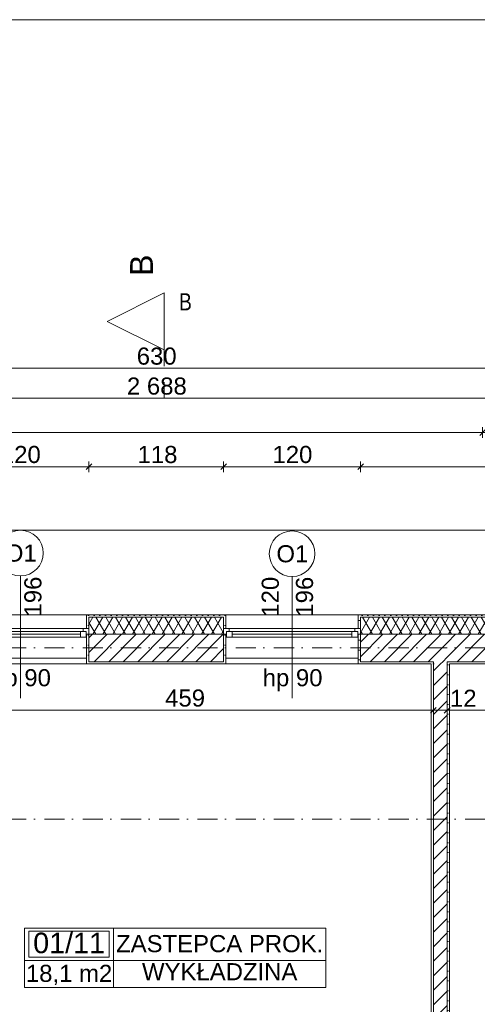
# Model space of a CAD drawing. Header units: millimetres. Extents: x -126905 to -83905, y -179170 to 5194.
# Tile 44 of 70: x -110077 to -106066, y -94991 to -86357. Entities that reach past the tile are written whole.
import ezdxf
from ezdxf.enums import TextEntityAlignment as Align

# ---------------------------------------------------------------- set-up
doc = ezdxf.new("R2010")
doc.units = ezdxf.units.MM
doc.header["$MEASUREMENT"] = 0
for name, pattern in [('Kropki i Kreski', [335.138881, 176.388884, -88.194442, 0, -70.555556]), ('Kropkowana', [317.499995, 0, -317.499995]), ('Przerywana', [282.222223, 141.111112, -141.111112]), ('Wipeout_Contour', [1000, 0, -1000])]:
    doc.linetypes.add(name, pattern=pattern)
for name, color, linetype in [('Nowe_Elementy Modelu - Strefy', 7, 'Continuous'), ('Nowe_Konstrukcja - Stropy', 7, 'Continuous'), ('Nowe_Konstrukcja - Ściany zew', 7, 'Continuous'), ('Nowe_Osie', 7, 'Continuous'), ('Nowe_Wymiarowanie - Ogólne', 7, 'Continuous'), ('Nowe_Znaczniki okien Archicada', 7, 'Continuous'), ('Znaczniki - Przekroje', 7, 'Continuous')]:
    doc.layers.add(name, color=color, linetype=linetype)
for name, color, linetype, lineweight, true_color in [('Nowe_Elementy Modelu - Strefy_Nr_pióra__121', 7, 'Continuous', 0, 0xd5e3e3), ('Nowe_Konstrukcja - Ściany zew_Nr_pióra__23', 7, 'Continuous', 13, 0x858585), ('Nowe_Metryczki pomieszczeń Archicada_Nr_pióra__81', 7, 'Continuous', 13, 0x6a6a6a), ('Nowe_Tabelka_Nr_pióra__61', 7, 'Continuous', 18, 0x6a6a6a), ('Nowe_Wymiarowanie - Ogólne_Nr_pióra__81', 7, 'Continuous', 13, 0x6a6a6a), ('Nowe_Znaczniki okien Archicada_Nr_pióra__81', 7, 'Continuous', 13, 0x6a6a6a), ('Znaczniki - Przekroje_Nr_pióra__81', 7, 'Continuous', 13, 0x6a6a6a)]:
    doc.layers.add(name, color=color, linetype=linetype, lineweight=lineweight, true_color=true_color)
for name, color, linetype, lineweight in [('Nowe_Konstrukcja - Stropy_Nr_pióra__125', 255, 'Continuous', 0), ('Nowe_Konstrukcja - Stropy_Nr_pióra__3', 7, 'Continuous', 13), ('Nowe_Konstrukcja - Ściany zew_Nr_pióra__21', 7, 'Continuous', 20), ('Nowe_Konstrukcja - Ściany zew_Nr_pióra__3', 7, 'Continuous', 13), ('Nowe_Okna Archicada_Nr_pióra__3', 7, 'Continuous', 13), ('Nowe_Osie_Nr_pióra__4', 8, 'Continuous', 13), ('Nowe_Wymiarowanie - Ogólne_Nr_pióra__42', 8, 'Continuous', 25), ('Nowe_zagospodarowanie_Nr_pióra__21', 7, 'Continuous', 20), ('Nowe_Znaczniki okien Archicada_Nr_pióra__2', 8, 'Continuous', 15), ('Nowe_Znaczniki okien Archicada_Nr_pióra__7', 7, 'Continuous', 35)]:
    doc.layers.add(name, color=color, linetype=linetype, lineweight=lineweight)
doc.styles.add('STYL_AUTOMATYCZNY_1', font='arial.ttf')
doc.styles.add('STYL_AUTOMATYCZNY_2', font='arial.ttf')
doc.styles.add('STYL_AUTOMATYCZNY_3', font='arial.ttf', dxfattribs={"width": 0.8})
doc.dimstyles.new('STYL_AUTOMATYCZNY__1', dxfattribs={"dimtxt": 150, "dimasz": 47.5, "dimexe": 0.18, "dimexo": 0.0625, "dimgap": 0, "dimtad": 1, "dimtih": 1, "dimtoh": 1, "dimdec": 0, "dimlfac": 0.1, "dimzin": 0, "dimdsep": 46, "dimtxsty": 'STYL_AUTOMATYCZNY_1', "dimblk": 'ARROWHEAD_6', "dimblk1": 'ARROWHEAD_6', "dimblk2": 'ARROWHEAD_6', "dimcen": 0.09, "dimse1": 1, "dimse2": 1, "dimclrd": 256, "dimclre": 256, "dimclrt": 8, "dimazin": 0, "dimtfac": 1, "dimtdec": 4, "dimtmove": 0, "dimatfit": 3, "dimfxl": 0, "dimtolj": 1, "dimtzin": 0, "dimarcsym": 0})
doc.dimstyles.new('STYL_AUTOMATYCZNY__2', dxfattribs={"dimtxt": 150, "dimasz": 47.5, "dimexe": 0.18, "dimexo": 0.0625, "dimgap": 0, "dimtad": 1, "dimdec": 0, "dimlfac": 0.1, "dimzin": 0, "dimdsep": 46, "dimtxsty": 'STYL_AUTOMATYCZNY_1', "dimblk": 'ARROWHEAD_6', "dimblk1": 'ARROWHEAD_6', "dimblk2": 'ARROWHEAD_6', "dimcen": 0.09, "dimse1": 1, "dimse2": 1, "dimclrd": 256, "dimclre": 256, "dimclrt": 8, "dimazin": 0, "dimtfac": 1, "dimtdec": 4, "dimtmove": 0, "dimatfit": 3, "dimfxl": 0, "dimtolj": 1, "dimtzin": 0, "dimarcsym": 0})
pattern_1 = [(45, (0, 0), (-63.63961, 63.63961), [])]
pattern_2 = [(0, (0, 0), (0, 86.60254), [0, -50]), (0, (25, 43.3), (0, 86.60254), [0, -50])]
pattern_3 = [(60, (0, 0), (-64.951905, 37.5), []), (120, (0, 0), (64.951905, 37.5), [])]

# ---------------------------------------------------------------- blocks, each defined once
blk = doc.blocks.new('ZASTEPCA PROK._01_11_3_1', base_point=(-109254.2, -94607.9))
at = {"layer": 'Nowe_Metryczki pomieszczeń Archicada_Nr_pióra__81', "color": 251, "linetype": 'Continuous', "lineweight": 13, "true_color": 0x6a6a6a}
for p, q in [((-110034.7, -94325), (-107393.7, -94325)), ((-110034.7, -94843.6), (-110034.7, -94325)), ((-109995.7, -94350.9), (-109293.2, -94350.9)), ((-109995.7, -94577.2), (-109995.7, -94350.9)), ((-109293.2, -94350.9), (-109293.2, -94577.2)), ((-109254.2, -94325), (-109254.2, -94843.6)), ((-107393.7, -94325), (-107393.7, -94843.6)), ((-110034.7, -94607.9), (-107393.7, -94607.9)), ((-109293.2, -94577.2), (-109995.7, -94577.2)), ((-107393.7, -94843.6), (-110034.7, -94843.6))]:
    blk.add_line(p, q, dxfattribs=at)
at = {"layer": 'Nowe_Metryczki pomieszczeń Archicada_Nr_pióra__81', "color": 251, "lineweight": 13, "true_color": 0x6a6a6a}
for tag, height, style, p in [('ROOM_NUMBER', 180, 'STYL_AUTOMATYCZNY_2', (-109644.4, -94453)), ('ROOM_NAME', 150, 'STYL_AUTOMATYCZNY_1', (-108324, -94459.1)), ('floor_f', 150, 'STYL_AUTOMATYCZNY_1', (-108324, -94705.4)), ('ROOM_CALC_AREA', 150, 'STYL_AUTOMATYCZNY_1', (-109644.4, -94719.9))]:
    blk.add_attdef(tag, text='', height=height, dxfattribs=dict(at, style=style)).set_placement(p, align=Align.MIDDLE_CENTER)
blk = doc.blocks.new('Strop_1_1', base_point=(-95969.5, -92006.6))
at = {"layer": 'Nowe_Konstrukcja - Stropy_Nr_pióra__125', "color": 255, "linetype": 'Kropkowana', "lineweight": 0, "flags": 128}
blk.add_lwpolyline([(-95969.5, -92006.6), (-121789.5, -92006.6), (-121789.5, -102826.6), (-111909.5, -102826.6), (-111909.5, -100086.6), (-107469, -100086.6), (-107469, -102826.6), (-95969.5, -102826.6)], close=True, dxfattribs=at)
blk = doc.blocks.new('Ściana_14_1', base_point=(-106470.1, -96066.6))
at = {"layer": 'Nowe_Konstrukcja - Ściany zew_Nr_pióra__23', "linetype": 'Continuous', "lineweight": 13, "true_color": 0x858585}
h = blk.add_hatch(dxfattribs=at)
h.set_pattern_fill('Tynk_0001', color=252, style=0, pattern_type=2)
h.set_pattern_definition(pattern_2)
h.paths.add_polyline_path([(-106470.1, -92006.6), (-106470.1, -95986.6), (-106450.1, -95986.6), (-106450.1, -92006.6)])
h = blk.add_hatch(dxfattribs=at)
h.set_pattern_fill('Bloczki_ceramiczne_0001', color=252, style=0, pattern_type=2)
h.set_pattern_definition(pattern_1)
h.paths.add_polyline_path([(-106450.1, -92006.6), (-106330.1, -92006.6), (-106330.1, -91986.6), (-106450.1, -91986.6)])
h = blk.add_hatch(dxfattribs=at)
h.set_pattern_fill('Bloczki_ceramiczne_0001', color=252, style=0, pattern_type=2)
h.set_pattern_definition(pattern_1)
h.paths.add_polyline_path([(-106450.1, -92006.6), (-106450.1, -95986.6), (-106330.1, -95986.6), (-106330.1, -92006.6)])
h = blk.add_hatch(dxfattribs=at)
h.set_pattern_fill('Tynk_0001', color=252, style=0, pattern_type=2)
h.set_pattern_definition(pattern_2)
h.paths.add_polyline_path([(-106310.1, -95986.6), (-106310.1, -92006.6), (-106330.1, -92006.6), (-106330.1, -95986.6)])
h = blk.add_hatch(dxfattribs=at)
h.set_pattern_fill('Bloczki_ceramiczne_0001', color=252, style=0, pattern_type=2)
h.set_pattern_definition(pattern_1)
h.paths.add_polyline_path([(-106450.1, -96006.6), (-106330.1, -96006.6), (-106330.1, -95986.6), (-106450.1, -95986.6)])
at = {"layer": 'Nowe_Konstrukcja - Ściany zew_Nr_pióra__21', "color": 7, "linetype": 'Continuous', "lineweight": 20, "flags": 128}
for points in [[(-106470.1, -92006.6), (-106470.1, -95986.6)], [(-106310.1, -95986.6), (-106310.1, -92006.6)]]:
    blk.add_lwpolyline(points, dxfattribs=at)
at = {"layer": 'Nowe_Konstrukcja - Ściany zew_Nr_pióra__3', "color": 7, "linetype": 'Continuous', "lineweight": 13}
for p, q in [((-106450.1, -91986.6), (-106450.1, -92006.6)), ((-106450.1, -92006.6), (-106450.1, -95986.6)), ((-106330.1, -92006.6), (-106330.1, -91986.6)), ((-106330.1, -95986.6), (-106330.1, -92006.6)), ((-106450.1, -95986.6), (-106450.1, -96006.6)), ((-106330.1, -96006.6), (-106330.1, -95986.6))]:
    blk.add_line(p, q, dxfattribs=at)
blk = doc.blocks.new('Standardowy znacznik osi_5')
at = {"layer": 'Nowe_Osie_Nr_pióra__4', "color": 8, "linetype": 'Kropki i Kreski', "lineweight": 13}
blk.add_line((1000, 0), (32849.3, 0), dxfattribs=at)
at = {"layer": 'Nowe_Osie_Nr_pióra__4', "color": 8, "lineweight": 13, "style": 'STYL_AUTOMATYCZNY_1'}
for tag, p in [('AC_MarkerText_1_0', (-250, -239.3)), ('AC_MarkerText_1_1', (34099.3, -239.3))]:
    blk.add_attdef(tag, text='', height=250, rotation=180, dxfattribs=at).set_placement(p, align=Align.TOP_CENTER)
blk = doc.blocks.new('*D164')
at = {"layer": 'Nowe_Wymiarowanie - Ogólne_Nr_pióra__81', "color": 251, "linetype": 'Continuous', "lineweight": 13, "true_color": 0x6a6a6a}
for p, q in [((-122319.5, -89676.5), (-122357, -89676.5)), ((-122294.5, -89651.5), (-122344.5, -89701.5)), ((-122319.5, -89629.6), (-122319.5, -89723.3)), ((-95439.5, -89676.5), (-122319.5, -89676.5)), ((-95464.5, -89701.5), (-95414.5, -89651.5)), ((-95439.5, -89629.6), (-95439.5, -89723.3)), ((-95402, -89676.5), (-95439.5, -89676.5))]:
    blk.add_line(p, q, dxfattribs=at)
at = {"layer": 'Nowe_Wymiarowanie - Ogólne_Nr_pióra__42', "color": 8, "lineweight": 25, "insert": (-109136.9, -89646.5), "char_height": 150, "attachment_point": 7, "style": 'STYL_AUTOMATYCZNY_1'}
blk.add_mtext('\\A1;{\\pql;\\fArial|b0|i0|c238|p0;\\W1.000000;2\xa0688}', dxfattribs=at)
blk = doc.blocks.new('ARROWHEAD_6')
at = {"color": 0, "linetype": 'Continuous', "lineweight": 0}
for p, q in [((0, 0), (-1, 0)), ((-0.5, -0.5), (0.5, 0.5))]:
    blk.add_line(p, q, dxfattribs=at)
blk = doc.blocks.new('*D212')
at = {"layer": 'Nowe_Wymiarowanie - Ogólne_Nr_pióra__81', "color": 251, "linetype": 'Continuous', "lineweight": 13, "true_color": 0x6a6a6a}
for p, q in [((-104129.5, -90229.7), (-104129.5, -90323.5)), ((-107114.5, -90301.6), (-107064.5, -90251.6)), ((-104129.5, -90276.6), (-107089.5, -90276.6)), ((-104154.5, -90301.6), (-104104.5, -90251.6))]:
    blk.add_line(p, q, dxfattribs=at)
at = {"layer": 'Nowe_Wymiarowanie - Ogólne_Nr_pióra__42', "color": 8, "lineweight": 25, "insert": (-105781.1, -90246.6), "char_height": 150, "attachment_point": 7, "style": 'STYL_AUTOMATYCZNY_1'}
blk.add_mtext('\\A1;{\\pql;\\fArial|b0|i0|c238|p0;\\W1.000000;296}', dxfattribs=at)
blk = doc.blocks.new('*D213')
at = {"layer": 'Nowe_Wymiarowanie - Ogólne_Nr_pióra__81', "color": 251, "linetype": 'Continuous', "lineweight": 13, "true_color": 0x6a6a6a}
for p, q in [((-107089.5, -90229.7), (-107089.5, -90323.5)), ((-107089.5, -90276.6), (-108289.5, -90276.6)), ((-107114.5, -90301.6), (-107064.5, -90251.6)), ((-104129.5, -90276.6), (-107089.5, -90276.6))]:
    blk.add_line(p, q, dxfattribs=at)
blk = doc.blocks.new('*D214')
at = {"layer": 'Nowe_Wymiarowanie - Ogólne_Nr_pióra__81', "color": 251, "linetype": 'Continuous', "lineweight": 13, "true_color": 0x6a6a6a}
for p, q in [((-108289.5, -90229.7), (-108289.5, -90323.5)), ((-108314.5, -90301.6), (-108264.5, -90251.6)), ((-107089.5, -90276.6), (-108289.5, -90276.6)), ((-107114.5, -90301.6), (-107064.5, -90251.6))]:
    blk.add_line(p, q, dxfattribs=at)
at = {"layer": 'Nowe_Wymiarowanie - Ogólne_Nr_pióra__42', "color": 8, "lineweight": 25, "insert": (-107861.1, -90246.6), "char_height": 150, "attachment_point": 7, "style": 'STYL_AUTOMATYCZNY_1'}
blk.add_mtext('\\A1;{\\pql;\\fArial|b0|i0|c238|p0;\\W1.000000;120}', dxfattribs=at)
blk = doc.blocks.new('*D215')
at = {"layer": 'Nowe_Wymiarowanie - Ogólne_Nr_pióra__81', "color": 251, "linetype": 'Continuous', "lineweight": 13, "true_color": 0x6a6a6a}
for p, q in [((-109495.4, -90301.6), (-109445.4, -90251.6)), ((-108289.5, -90276.6), (-109470.4, -90276.6)), ((-108314.5, -90301.6), (-108264.5, -90251.6))]:
    blk.add_line(p, q, dxfattribs=at)
at = {"layer": 'Nowe_Wymiarowanie - Ogólne_Nr_pióra__42', "color": 8, "lineweight": 25, "insert": (-109043.9, -90246.6), "char_height": 150, "attachment_point": 7, "style": 'STYL_AUTOMATYCZNY_1'}
blk.add_mtext('\\A1;{\\pql;\\fArial|b0|i0|c238|p0;\\W1.000000;118}', dxfattribs=at)
blk = doc.blocks.new('*D216')
at = {"layer": 'Nowe_Wymiarowanie - Ogólne_Nr_pióra__81', "color": 251, "linetype": 'Continuous', "lineweight": 13, "true_color": 0x6a6a6a}
for p, q in [((-110670.4, -90229.7), (-110670.4, -90323.5)), ((-109470.4, -90229.7), (-109470.4, -90323.5)), ((-110695.4, -90301.6), (-110645.4, -90251.6)), ((-109470.4, -90276.6), (-110670.4, -90276.6)), ((-109495.4, -90301.6), (-109445.4, -90251.6)), ((-108289.5, -90276.6), (-109470.4, -90276.6))]:
    blk.add_line(p, q, dxfattribs=at)
at = {"layer": 'Nowe_Wymiarowanie - Ogólne_Nr_pióra__42', "color": 8, "lineweight": 25, "insert": (-110242, -90246.6), "char_height": 150, "attachment_point": 7, "style": 'STYL_AUTOMATYCZNY_1'}
blk.add_mtext('\\A1;{\\pql;\\fArial|b0|i0|c238|p0;\\W1.000000;120}', dxfattribs=at)
blk = doc.blocks.new('*D231')
at = {"layer": 'Nowe_Wymiarowanie - Ogólne_Nr_pióra__81', "color": 251, "linetype": 'Continuous', "lineweight": 13, "true_color": 0x6a6a6a}
for p, q in [((-119389.6, -91949.1), (-119389.6, -91986.6)), ((-119436.5, -91986.6), (-119342.7, -91986.6)), ((-119364.6, -92011.6), (-119414.6, -91961.6)), ((-119389.6, -91986.6), (-119389.6, -96006.6)), ((-119436.5, -96006.6), (-119342.7, -96006.6)), ((-119364.6, -96031.6), (-119414.6, -95981.6))]:
    blk.add_line(p, q, dxfattribs=at)
at = {"layer": 'Nowe_Wymiarowanie - Ogólne_Nr_pióra__42', "color": 8, "lineweight": 25, "insert": (-119419.6, -94168.2), "char_height": 150, "attachment_point": 7, "rotation": 90, "style": 'STYL_AUTOMATYCZNY_1'}
blk.add_mtext('\\A1;{\\pql;\\fArial|b0|i0|c238|p0;\\W1.000000;402}', dxfattribs=at)
blk = doc.blocks.new('*D254')
at = {"layer": 'Nowe_Wymiarowanie - Ogólne_Nr_pióra__81', "color": 251, "linetype": 'Continuous', "lineweight": 13, "true_color": 0x6a6a6a}
for p, q in [((-106355.1, -92437.5), (-106305.1, -92387.5)), ((-106330.1, -92365.6), (-106330.1, -92459.4)), ((-100996.9, -92437.5), (-100946.9, -92387.5)), ((-100971.9, -92365.6), (-100971.9, -92459.4)), ((-100971.9, -92412.5), (-106330.1, -92412.5))]:
    blk.add_line(p, q, dxfattribs=at)
at = {"layer": 'Nowe_Wymiarowanie - Ogólne_Nr_pióra__42', "color": 8, "lineweight": 25, "char_height": 150, "attachment_point": 7, "style": 'STYL_AUTOMATYCZNY_1'}
for s, insert in [('\\A1;{\\pql;\\fArial|b0|i0|c238|p0;\\W1.000000;12}', (-106305.1, -92382.5)), ('\\A1;{\\pql;\\fArial|b0|i0|c238|p0;\\W1.000000;536}', (-103708.2, -92382.5))]:
    blk.add_mtext(s, dxfattribs=dict(at, insert=insert))
blk = doc.blocks.new('*D255')
at = {"layer": 'Nowe_Wymiarowanie - Ogólne_Nr_pióra__81', "color": 251, "linetype": 'Continuous', "lineweight": 13, "true_color": 0x6a6a6a}
for p, q in [((-106475.1, -92437.5), (-106425.1, -92387.5)), ((-106450.1, -92365.6), (-106450.1, -92459.4)), ((-106355.1, -92437.5), (-106305.1, -92387.5)), ((-106330.1, -92365.6), (-106330.1, -92459.4)), ((-106330.1, -92412.5), (-106450.1, -92412.5))]:
    blk.add_line(p, q, dxfattribs=at)
blk = doc.blocks.new('*D256')
at = {"layer": 'Nowe_Wymiarowanie - Ogólne_Nr_pióra__81', "color": 251, "linetype": 'Continuous', "lineweight": 13, "true_color": 0x6a6a6a}
for p, q in [((-111064.5, -92437.5), (-111014.5, -92387.5)), ((-111039.5, -92365.6), (-111039.5, -92459.4)), ((-106475.1, -92437.5), (-106425.1, -92387.5)), ((-106450.1, -92365.6), (-106450.1, -92459.4)), ((-106450.1, -92412.5), (-111039.5, -92412.5))]:
    blk.add_line(p, q, dxfattribs=at)
at = {"layer": 'Nowe_Wymiarowanie - Ogólne_Nr_pióra__42', "color": 8, "lineweight": 25, "char_height": 150, "attachment_point": 7, "style": 'STYL_AUTOMATYCZNY_1'}
for s, insert in [('\\A1;{\\pql;\\fArial|b0|i0|c238|p0;\\W1.000000;12}', (-111014.5, -92382.5)), ('\\A1;{\\pql;\\fArial|b0|i0|c238|p0;\\W1.000000;459}', (-108802, -92382.5))]:
    blk.add_mtext(s, dxfattribs=dict(at, insert=insert))
blk = doc.blocks.new('*D270')
at = {"layer": 'Nowe_Wymiarowanie - Ogólne_Nr_pióra__81', "color": 251, "linetype": 'Continuous', "lineweight": 13, "true_color": 0x6a6a6a}
for p, q in [((-96228.4, -91949.1), (-96228.4, -91986.6)), ((-96275.3, -91986.6), (-96181.5, -91986.6)), ((-96203.4, -92011.6), (-96253.4, -91961.6)), ((-96228.4, -91986.6), (-96228.4, -97746.6)), ((-96203.4, -97771.6), (-96253.4, -97721.6))]:
    blk.add_line(p, q, dxfattribs=at)
at = {"layer": 'Nowe_Wymiarowanie - Ogólne_Nr_pióra__42', "color": 8, "lineweight": 25, "insert": (-96258.4, -95038.2), "char_height": 150, "attachment_point": 7, "rotation": 90, "style": 'STYL_AUTOMATYCZNY_1'}
blk.add_mtext('\\A1;{\\pql;\\fArial|b0|i0|c238|p0;\\W1.000000;576}', dxfattribs=at)
blk = doc.blocks.new('*D286')
at = {"layer": 'Nowe_Wymiarowanie - Ogólne_Nr_pióra__81', "color": 251, "linetype": 'Continuous', "lineweight": 13, "true_color": 0x6a6a6a}
for p, q in [((-122294.5, -89951.6), (-122344.5, -90001.6)), ((-122319.5, -89929.7), (-122319.5, -90023.4)), ((-106044.5, -90001.6), (-105994.5, -89951.6)), ((-106019.5, -89929.7), (-106019.5, -90023.4)), ((-122319.5, -89976.6), (-122357, -89976.6)), ((-106019.5, -89976.6), (-122319.5, -89976.6)), ((-105439.5, -89976.6), (-106019.5, -89976.6))]:
    blk.add_line(p, q, dxfattribs=at)
at = {"layer": 'Nowe_Wymiarowanie - Ogólne_Nr_pióra__42', "color": 8, "lineweight": 25, "insert": (-114426.9, -89946.6), "char_height": 150, "attachment_point": 7, "style": 'STYL_AUTOMATYCZNY_1'}
blk.add_mtext('\\A1;{\\pql;\\fArial|b0|i0|c238|p0;\\W1.000000;1\xa0630}', dxfattribs=at)
blk = doc.blocks.new('*D301')
at = {"layer": 'Nowe_Wymiarowanie - Ogólne_Nr_pióra__81', "color": 251, "linetype": 'Continuous', "lineweight": 13, "true_color": 0x6a6a6a}
for p, q in [((-120775.4, -94356.6), (-120869.2, -94356.6)), ((-120847.3, -94331.6), (-120797.3, -94381.6)), ((-120822.3, -96006.6), (-120822.3, -94356.6)), ((-120775.4, -96006.6), (-120869.2, -96006.6)), ((-120847.3, -95981.6), (-120797.3, -96031.6))]:
    blk.add_line(p, q, dxfattribs=at)
at = {"layer": 'Nowe_Wymiarowanie - Ogólne_Nr_pióra__42', "color": 8, "lineweight": 25, "char_height": 150, "attachment_point": 7, "rotation": 90, "style": 'STYL_AUTOMATYCZNY_1'}
for s, insert in [('\\A1;{\\pql;\\fArial|b0|i0|c238|p0;\\W1.000000;165}', (-120852.3, -95353.2)), ('\\A1;{\\pql;\\fArial|b0|i0|c238|p0;\\W1.000000;12}', (-120847.3, -95941.4))]:
    blk.add_mtext(s, dxfattribs=dict(at, insert=insert))
blk = doc.blocks.new('*D340')
at = {"layer": 'Nowe_Wymiarowanie - Ogólne_Nr_pióra__81', "color": 251, "linetype": 'Continuous', "lineweight": 13, "true_color": 0x6a6a6a}
for p, q in [((-112029.5, -89460.7), (-112029.5, -89366.9)), ((-105729.5, -89460.7), (-105729.5, -89366.9)), ((-112004.5, -89388.8), (-112054.5, -89438.8)), ((-112029.5, -89413.8), (-105729.5, -89413.8)), ((-105704.5, -89388.8), (-105754.5, -89438.8))]:
    blk.add_line(p, q, dxfattribs=at)
at = {"layer": 'Nowe_Wymiarowanie - Ogólne_Nr_pióra__42', "color": 8, "lineweight": 25, "insert": (-109051.1, -89383.8), "char_height": 150, "attachment_point": 7, "style": 'STYL_AUTOMATYCZNY_1'}
blk.add_mtext('\\A1;{\\pql;\\fArial|b0|i0|c238|p0;\\W1.000000;630}', dxfattribs=at)
blk = doc.blocks.new('Płaszczyzna odcinająca_2_1', base_point=(-108809.3, -89002.7))
at = {"layer": 'Znaczniki - Przekroje_Nr_pióra__81', "color": 251, "linetype": 'Przerywana', "lineweight": 13, "true_color": 0x6a6a6a}
blk.add_line((-108809.3, -89252.7), (-108809.3, -89752.7), dxfattribs=at)
at = {"color": 254, "linetype": 'Wipeout_Contour', "lineweight": 0, "ltscale": 422108.897974}
blk.add_wipeout([(-108809.3, -88752.7), (-109309.3, -89002.7), (-108809.3, -89252.7)], dxfattribs=at).dxf.layer = 'Znaczniki - Przekroje'
at = {"layer": 'Znaczniki - Przekroje_Nr_pióra__81', "color": 251, "linetype": 'Continuous', "lineweight": 13, "true_color": 0x6a6a6a, "flags": 128}
blk.add_lwpolyline([(-108809.3, -88752.7), (-108809.3, -89252.7), (-109309.3, -89002.7)], close=True, dxfattribs=at)
blk = doc.blocks.new('Płaszczyzna odcinająca_5_1', base_point=(-108809.3, -89002.7))
at = {"layer": 'Znaczniki - Przekroje_Nr_pióra__81', "color": 251, "linetype": 'Przerywana', "lineweight": 13, "true_color": 0x6a6a6a}
blk.add_line((-108809.3, -89252.7), (-108809.3, -89752.7), dxfattribs=at)
at = {"layer": 'Znaczniki - Przekroje_Nr_pióra__81', "color": 251, "lineweight": 13, "true_color": 0x6a6a6a, "insert": (-108909.3, -88602.7), "char_height": 200, "attachment_point": 7, "rotation": 90, "style": 'STYL_AUTOMATYCZNY_1'}
blk.add_mtext('\\A1;{\\pql;\\pt0;\\fArial|b0|i0|c238|p0;\\W1.000000;B}', dxfattribs=at)
at = {"color": 254, "linetype": 'Wipeout_Contour', "lineweight": 0, "ltscale": 422108.897974}
blk.add_wipeout([(-108809.3, -88752.7), (-109309.3, -89002.7), (-108809.3, -89252.7)], dxfattribs=at).dxf.layer = 'Znaczniki - Przekroje'
at = {"layer": 'Znaczniki - Przekroje_Nr_pióra__81', "color": 251, "linetype": 'Continuous', "lineweight": 13, "true_color": 0x6a6a6a, "flags": 128}
blk.add_lwpolyline([(-108809.3, -88752.7), (-108809.3, -89252.7), (-109309.3, -89002.7)], close=True, dxfattribs=at)
blk = doc.blocks.new('Okno 27_9')
at = {"layer": 'Nowe_Okna Archicada_Nr_pióra__3', "color": 7, "linetype": 'Continuous', "lineweight": 13}
for p, q in [((-600, 260), (-580, 260)), ((-580, 0), (-580, 260)), ((600, 260), (580, 260)), ((580, 0), (580, 260)), ((-580, 210), (580, 210)), ((-600, 0), (-575, 0)), ((-600, -50), (-600, 0)), ((-600, -50), (-600, 0)), ((-575, 25), (-525, 25)), ((-575, -25), (-575, 25)), ((-575, 0), (-575, -25)), ((-525, 25), (525, 25)), ((-525, 25), (-525, -25)), ((-525, 25), (525, 25)), ((-525, 0), (525, 0)), ((525, -25), (525, 25)), ((525, 25), (575, 25)), ((575, 25), (575, -25)), ((575, -25), (575, 0)), ((575, 0), (600, 0)), ((600, -50), (600, 0)), ((600, -50), (600, 0)), ((-550, -50), (-600, -50)), ((-580, -50), (-580, -170)), ((-575, -25), (-550, -25)), ((-525, -25), (-575, -25)), ((-550, -25), (-550, -50)), ((550, -50), (-550, -50)), ((525, -25), (-525, -25)), ((575, -25), (525, -25)), ((550, -50), (550, -25)), ((550, -25), (575, -25)), ((600, -50), (550, -50)), ((580, -50), (580, -170)), ((-600, -170), (-580, -170)), ((-580, -170), (580, -170)), ((600, -170), (580, -170))]:
    blk.add_line(p, q, dxfattribs=at)
blk = doc.blocks.new('Znacznik O 27_8')
at = {"layer": 'Nowe_Znaczniki okien Archicada_Nr_pióra__2', "color": 8, "linetype": 'Continuous', "lineweight": 15, "flags": 128}
blk.add_lwpolyline([(-200, -967.1, 1), (200, -967.1, 1)], format="xyb", close=True, dxfattribs=at)
at = {"layer": 'Nowe_Znaczniki okien Archicada_Nr_pióra__81', "color": 251, "linetype": 'Continuous', "lineweight": 13, "true_color": 0x6a6a6a}
blk.add_line((0, -767.1), (0, 300), dxfattribs=at)
at = {"layer": 'Nowe_Znaczniki okien Archicada_Nr_pióra__7', "color": 7, "lineweight": 35, "char_height": 150, "attachment_point": 7, "style": 'STYL_AUTOMATYCZNY_1'}
for s, insert, rotation in [('\\A1;{\\pql;\\pt0;\\fArial|b0|i0|c238|p0;\\W1.000000;hp 90\\fArial|b0|i0|c238|p0;\\W1.000000;\\A1{\\H.66x;\\S^  ;}\\fArial|b0|i0|c238|p0;\\W1.000000;\\fArial|b0|i0|c238|p0;\\W1.000000;}', (257.4, 240.9), 180), ('\\A1;{\\pql;\\pt0;\\fArial|b0|i0|c238|p0;\\W1.000000;196\\fArial|b0|i0|c238|p0;\\W1.000000;\\A1{\\H.66x;\\S^  ;}\\fArial|b0|i0|c238|p0;\\W1.000000;\\fArial|b0|i0|c238|p0;\\W1.000000;}', (-227.5, -415.1), 270), ('\\A1;{\\pql;\\pt0;\\fArial|b0|i0|c238|p0;\\W1.000000;120\\fArial|b0|i0|c238|p0;\\W1.000000;\\A1{\\H.66x;\\S^  ;}\\fArial|b0|i0|c238|p0;\\W1.000000;\\fArial|b0|i0|c238|p0;\\W1.000000;}', (72.5, -415.1), 270), ('\\A1;{\\pql;\\pt0;\\fArial|b0|i0|c238|p0;\\W1.000000;O1\\fArial|b0|i0|c238|p0;\\W1.000000;\\fArial|b0|i0|c238|p0;\\W1.000000;\\fArial|b0|i0|c238|p0;\\W1.000000;}', (137.2, -889.5), 180)]:
    blk.add_mtext(s, dxfattribs=dict(at, insert=insert, rotation=rotation))
blk = doc.blocks.new('Znacznik O 27_9')
at = {"layer": 'Nowe_Znaczniki okien Archicada_Nr_pióra__2', "color": 8, "linetype": 'Continuous', "lineweight": 15, "flags": 128}
blk.add_lwpolyline([(-200, -972.8, 1), (200, -972.8, 1)], format="xyb", close=True, dxfattribs=at)
at = {"layer": 'Nowe_Znaczniki okien Archicada_Nr_pióra__81', "color": 251, "linetype": 'Continuous', "lineweight": 13, "true_color": 0x6a6a6a}
blk.add_line((0, -772.8), (0, 300), dxfattribs=at)
at = {"layer": 'Nowe_Znaczniki okien Archicada_Nr_pióra__7', "color": 7, "lineweight": 35, "char_height": 150, "attachment_point": 7, "style": 'STYL_AUTOMATYCZNY_1'}
for s, insert, rotation in [('\\A1;{\\pql;\\pt0;\\fArial|b0|i0|c238|p0;\\W1.000000;hp 90\\fArial|b0|i0|c238|p0;\\W1.000000;\\A1{\\H.66x;\\S^  ;}\\fArial|b0|i0|c238|p0;\\W1.000000;\\fArial|b0|i0|c238|p0;\\W1.000000;}', (257.4, 240.9), 180), ('\\A1;{\\pql;\\pt0;\\fArial|b0|i0|c238|p0;\\W1.000000;196\\fArial|b0|i0|c238|p0;\\W1.000000;\\A1{\\H.66x;\\S^  ;}\\fArial|b0|i0|c238|p0;\\W1.000000;\\fArial|b0|i0|c238|p0;\\W1.000000;}', (-227.5, -416.4), 270), ('\\A1;{\\pql;\\pt0;\\fArial|b0|i0|c238|p0;\\W1.000000;120\\fArial|b0|i0|c238|p0;\\W1.000000;\\A1{\\H.66x;\\S^  ;}\\fArial|b0|i0|c238|p0;\\W1.000000;\\fArial|b0|i0|c238|p0;\\W1.000000;}', (72.5, -416.4), 270), ('\\A1;{\\pql;\\pt0;\\fArial|b0|i0|c238|p0;\\W1.000000;O1\\fArial|b0|i0|c238|p0;\\W1.000000;\\fArial|b0|i0|c238|p0;\\W1.000000;\\fArial|b0|i0|c238|p0;\\W1.000000;}', (137.2, -895.3), 180)]:
    blk.add_mtext(s, dxfattribs=dict(at, insert=insert, rotation=rotation))
blk = doc.blocks.new('Ściana_40_1', base_point=(-105315.9, -91866.6))
at = {"layer": 'Nowe_Konstrukcja - Ściany zew_Nr_pióra__23', "linetype": 'Continuous', "lineweight": 13, "true_color": 0x858585}
h = blk.add_hatch(dxfattribs=at)
h.set_pattern_fill('Tynk_0001', color=252, style=0, pattern_type=2)
h.set_pattern_definition(pattern_2)
h.paths.add_polyline_path([(-109470.4, -91576.6), (-109490.4, -91576.6), (-109490.4, -91696.6), (-109470.4, -91696.6), (-109470.4, -91596.6)])
h = blk.add_hatch(dxfattribs=at)
h.set_pattern_fill('Tynk_0001', color=252, style=0, pattern_type=2)
h.set_pattern_definition(pattern_2)
h.paths.add_polyline_path([(-108289.5, -91576.6), (-109470.4, -91576.6), (-109470.4, -91596.6), (-108289.5, -91596.6)])
h = blk.add_hatch(dxfattribs=at)
h.set_pattern_fill('Izolacja_miękka_0001', color=252, style=0, pattern_type=2)
h.set_pattern_definition(pattern_3)
h.paths.add_polyline_path([(-108289.5, -91596.6), (-109470.4, -91596.6), (-109470.4, -91696.6), (-109470.4, -91746.6), (-108289.5, -91746.6), (-108289.5, -91696.6)])
h = blk.add_hatch(dxfattribs=at)
h.set_pattern_fill('Tynk_0001', color=252, style=0, pattern_type=2)
h.set_pattern_definition(pattern_2)
h.paths.add_polyline_path([(-108289.5, -91576.6), (-108289.5, -91596.6), (-108289.5, -91696.6), (-108269.5, -91696.6), (-108269.5, -91576.6)])
h = blk.add_hatch(dxfattribs=at)
h.set_pattern_fill('Tynk_0001', color=252, style=0, pattern_type=2)
h.set_pattern_definition(pattern_2)
h.paths.add_polyline_path([(-107109.5, -91576.6), (-107109.5, -91696.6), (-107089.5, -91696.6), (-107089.5, -91596.6), (-107089.5, -91576.6)])
h = blk.add_hatch(dxfattribs=at)
h.set_pattern_fill('Tynk_0001', color=252, style=0, pattern_type=2)
h.set_pattern_definition(pattern_2)
h.paths.add_polyline_path([(-105315.9, -91576.6), (-107089.5, -91576.6), (-107089.5, -91596.6), (-105315.9, -91596.6)])
h = blk.add_hatch(dxfattribs=at)
h.set_pattern_fill('Izolacja_miękka_0001', color=252, style=0, pattern_type=2)
h.set_pattern_definition(pattern_3)
h.paths.add_polyline_path([(-105315.9, -91596.6), (-107089.5, -91596.6), (-107089.5, -91696.6), (-107089.5, -91746.6), (-105315.9, -91746.6)])
h = blk.add_hatch(dxfattribs=at)
h.set_pattern_fill('Tynk_0001', color=252, style=0, pattern_type=2)
h.set_pattern_definition(pattern_2)
h.paths.add_polyline_path([(-109490.4, -92006.6), (-109470.4, -92006.6), (-109470.4, -91986.6), (-109470.4, -91746.6), (-109490.4, -91746.6)])
h = blk.add_hatch(dxfattribs=at)
h.set_pattern_fill('Bloczki_ceramiczne_0001', color=252, style=0, pattern_type=2)
h.set_pattern_definition(pattern_1)
h.paths.add_polyline_path([(-108289.5, -91746.6), (-109470.4, -91746.6), (-109470.4, -91986.6), (-108289.5, -91986.6)])
h = blk.add_hatch(dxfattribs=at)
h.set_pattern_fill('Tynk_0001', color=252, style=0, pattern_type=2)
h.set_pattern_definition(pattern_2)
h.paths.add_polyline_path([(-108269.5, -92006.6), (-108269.5, -91746.6), (-108289.5, -91746.6), (-108289.5, -91986.6), (-108289.5, -92006.6)])
h = blk.add_hatch(dxfattribs=at)
h.set_pattern_fill('Tynk_0001', color=252, style=0, pattern_type=2)
h.set_pattern_definition(pattern_2)
h.paths.add_polyline_path([(-107089.5, -92006.6), (-107089.5, -91986.6), (-107089.5, -91746.6), (-107109.5, -91746.6), (-107109.5, -92006.6)])
h = blk.add_hatch(dxfattribs=at)
h.set_pattern_fill('Bloczki_ceramiczne_0001', color=252, style=0, pattern_type=2)
h.set_pattern_definition(pattern_1)
h.paths.add_polyline_path([(-106450.1, -91746.6), (-107089.5, -91746.6), (-107089.5, -91986.6), (-106450.1, -91986.6)])
h = blk.add_hatch(dxfattribs=at)
h.set_pattern_fill('Bloczki_ceramiczne_0001', color=252, style=0, pattern_type=2)
h.set_pattern_definition(pattern_1)
h.paths.add_polyline_path([(-106450.1, -91986.6), (-106330.1, -91986.6), (-106330.1, -91746.6), (-106450.1, -91746.6)])
h = blk.add_hatch(dxfattribs=at)
h.set_pattern_fill('Bloczki_ceramiczne_0001', color=252, style=0, pattern_type=2)
h.set_pattern_definition(pattern_1)
h.paths.add_polyline_path([(-106330.1, -91986.6), (-105315.9, -91986.6), (-105315.9, -91746.6), (-106330.1, -91746.6)])
h = blk.add_hatch(dxfattribs=at)
h.set_pattern_fill('Tynk_0001', color=252, style=0, pattern_type=2)
h.set_pattern_definition(pattern_2)
h.paths.add_polyline_path([(-108289.5, -91986.6), (-109470.4, -91986.6), (-109470.4, -92006.6), (-108289.5, -92006.6)])
h = blk.add_hatch(dxfattribs=at)
h.set_pattern_fill('Tynk_0001', color=252, style=0, pattern_type=2)
h.set_pattern_definition(pattern_2)
h.paths.add_polyline_path([(-107089.5, -92006.6), (-106470.1, -92006.6), (-106470.1, -91986.6), (-107089.5, -91986.6)])
h = blk.add_hatch(dxfattribs=at)
h.set_pattern_fill('Tynk_0001', color=252, style=0, pattern_type=2)
h.set_pattern_definition(pattern_2)
h.paths.add_polyline_path([(-106470.1, -92006.6), (-106450.1, -92006.6), (-106450.1, -91986.6), (-106470.1, -91986.6)])
h = blk.add_hatch(dxfattribs=at)
h.set_pattern_fill('Tynk_0001', color=252, style=0, pattern_type=2)
h.set_pattern_definition(pattern_2)
h.paths.add_polyline_path([(-106330.1, -92006.6), (-106310.1, -92006.6), (-106310.1, -91986.6), (-106330.1, -91986.6)])
h = blk.add_hatch(dxfattribs=at)
h.set_pattern_fill('Tynk_0001', color=252, style=0, pattern_type=2)
h.set_pattern_definition(pattern_2)
h.paths.add_polyline_path([(-106310.1, -92006.6), (-105315.9, -92006.6), (-105315.9, -91986.6), (-106310.1, -91986.6)])
at = {"layer": 'Nowe_Konstrukcja - Ściany zew_Nr_pióra__21', "color": 7, "linetype": 'Continuous', "lineweight": 20}
for p, q in [((-109490.4, -91696.6), (-109490.4, -91576.6)), ((-109470.4, -91576.6), (-109490.4, -91576.6)), ((-108289.5, -91576.6), (-108269.5, -91576.6)), ((-108269.5, -91696.6), (-108269.5, -91576.6)), ((-107109.5, -91696.6), (-107109.5, -91576.6)), ((-107089.5, -91576.6), (-107109.5, -91576.6)), ((-109470.4, -91696.6), (-109490.4, -91696.6)), ((-109470.4, -91696.6), (-109470.4, -91746.6)), ((-108289.5, -91696.6), (-108269.5, -91696.6)), ((-108289.5, -91696.6), (-108289.5, -91746.6)), ((-107089.5, -91696.6), (-107109.5, -91696.6)), ((-107089.5, -91696.6), (-107089.5, -91746.6)), ((-109490.4, -91746.6), (-109490.4, -92006.6)), ((-109470.4, -91746.6), (-109490.4, -91746.6)), ((-108289.5, -91746.6), (-108269.5, -91746.6)), ((-108269.5, -91746.6), (-108269.5, -92006.6)), ((-107109.5, -91746.6), (-107109.5, -92006.6)), ((-107089.5, -91746.6), (-107109.5, -91746.6)), ((-109470.4, -92006.6), (-109490.4, -92006.6)), ((-108289.5, -92006.6), (-108269.5, -92006.6)), ((-107089.5, -92006.6), (-107109.5, -92006.6))]:
    blk.add_line(p, q, dxfattribs=at)
at = {"layer": 'Nowe_Konstrukcja - Ściany zew_Nr_pióra__21', "color": 7, "linetype": 'Continuous', "lineweight": 20, "flags": 128}
for points in [[(-108289.5, -91576.6), (-109470.4, -91576.6)], [(-105315.9, -91576.6), (-107089.5, -91576.6)], [(-109470.4, -92006.6), (-108289.5, -92006.6)], [(-107089.5, -92006.6), (-106470.1, -92006.6)], [(-106310.1, -92006.6), (-105315.9, -92006.6)]]:
    blk.add_lwpolyline(points, dxfattribs=at)
at = {"layer": 'Nowe_Konstrukcja - Ściany zew_Nr_pióra__3', "color": 7, "linetype": 'Continuous', "lineweight": 13}
for p, q in [((-108289.5, -91596.6), (-109470.4, -91596.6)), ((-109470.4, -91596.6), (-109470.4, -91696.6)), ((-108289.5, -91596.6), (-108289.5, -91696.6)), ((-105315.9, -91596.6), (-107089.5, -91596.6)), ((-107089.5, -91596.6), (-107089.5, -91696.6)), ((-108289.5, -91746.6), (-109470.4, -91746.6)), ((-109470.4, -91986.6), (-109470.4, -91746.6)), ((-108289.5, -91986.6), (-108289.5, -91746.6)), ((-106450.1, -91746.6), (-107089.5, -91746.6)), ((-107089.5, -91986.6), (-107089.5, -91746.6)), ((-106330.1, -91746.6), (-106450.1, -91746.6)), ((-105315.9, -91746.6), (-106330.1, -91746.6)), ((-109470.4, -91986.6), (-108289.5, -91986.6)), ((-107089.5, -91986.6), (-106450.1, -91986.6)), ((-106450.1, -91986.6), (-106450.1, -92006.6)), ((-106330.1, -92006.6), (-106330.1, -91986.6)), ((-106330.1, -91986.6), (-105315.9, -91986.6))]:
    blk.add_line(p, q, dxfattribs=at)
at = {"layer": 'Nowe_Okna Archicada_Nr_pióra__3', "color": 7, "linetype": 'Continuous', "lineweight": 13, "xscale": -1, "zscale": 1000, "rotation": 179.9999999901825}
blk.add_blockref('Okno 27_9', (-110070.4, -91746.6), dxfattribs=at)
at = {"layer": 'Nowe_Okna Archicada_Nr_pióra__3', "color": 7, "linetype": 'Continuous', "lineweight": 13, "zscale": 1000, "rotation": 179.9999999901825}
blk.add_blockref('Okno 27_9', (-107689.5, -91746.6), dxfattribs=at)
at = {"layer": 'Nowe_Znaczniki okien Archicada', "color": 251, "lineweight": 13, "true_color": 0x6a6a6a, "rotation": 180}
for name, p in [('Znacznik O 27_9', (-110070.4, -92006.6)), ('Znacznik O 27_8', (-107689.5, -92006.6))]:
    blk.add_blockref(name, p, dxfattribs=at)

msp = doc.modelspace()

# ---------------------------------------------------------------- linework, layer by layer
at = {"layer": 'Nowe_Elementy Modelu - Strefy_Nr_pióra__121', "color": 254, "linetype": 'Continuous', "lineweight": 0, "true_color": 0xd5e3e3, "flags": 128}
for points in [[(-108905.5, -92006.6), (-111019.5, -92006.6), (-111019.5, -95986.6), (-106470.1, -95986.6), (-106470.1, -92006.6)], [(-106310.1, -92006.3), (-106310.1, -95986.6), (-100991.9, -95986.6), (-100991.9, -92006.3)]]:
    msp.add_lwpolyline(points, close=True, dxfattribs=at)
at = {"layer": 'Nowe_Konstrukcja - Stropy_Nr_pióra__3', "color": 7, "linetype": 'Continuous', "lineweight": 13, "flags": 128}
msp.add_lwpolyline([(-112439.5, -91476.6), (-112439.5, -90834.3), (-105319.5, -90834.3), (-105319.5, -91476.6)], dxfattribs=at)
at = {"layer": 'Nowe_zagospodarowanie_Nr_pióra__21', "color": 7, "linetype": 'Continuous', "lineweight": 20, "flags": 128}
msp.add_lwpolyline([(-126905, -86356.5), (-126905, -107356.5), (-83905, -107356.5), (-83905, -86356.5)], close=True, dxfattribs=at)

# ---------------------------------------------------------------- block references
at = {"layer": 'Nowe_Elementy Modelu - Strefy', "color": 251, "linetype": 'Continuous', "lineweight": 13, "true_color": 0x6a6a6a}
msp.add_blockref('ZASTEPCA PROK._01_11_3_1', (-109254.2, -94607.9), dxfattribs=at).add_auto_attribs({'ROOM_NAME': 'ZASTEPCA PROK.', 'ROOM_NUMBER': '01/11', 'ROOM_CALC_AREA': '18,1 m2', 'floor_f': 'WYKŁADZINA'})
at = {"layer": 'Nowe_Konstrukcja - Stropy', "color": 255, "linetype": 'Kropkowana', "lineweight": 0}
msp.add_blockref('Strop_1_1', (-95969.5, -92006.6), dxfattribs=at)
at = {"layer": 'Nowe_Konstrukcja - Ściany zew', "color": 7, "lineweight": 20}
msp.add_blockref('Ściana_14_1', (-106470.1, -96066.6), dxfattribs=at)
at = {"layer": 'Nowe_Osie', "color": 8, "linetype": 'Continuous', "lineweight": 15, "zscale": 1000, "rotation": 180}
for p in [(-91921.8, -91866.6), (-91921.8, -93366.6)]:
    msp.add_blockref('Standardowy znacznik osi_5', p, dxfattribs=at)

# ---------------------------------------------------------------- texts
at = {"layer": 'Nowe_Tabelka_Nr_pióra__61', "color": 251, "linetype": 'Continuous', "lineweight": 18, "true_color": 0x6a6a6a, "insert": (-108679.9, -88905.6), "char_height": 150, "attachment_point": 7, "style": 'STYL_AUTOMATYCZNY_3'}
msp.add_mtext('\\A1;{\\pql;\\fArial|b0|i0|c238|p0;\\W0.800000;B}', dxfattribs=at)

# ---------------------------------------------------------------- dimensions: what is measured, and where the dimension line sits
at = {"layer": 'Nowe_Wymiarowanie - Ogólne', "color": 251, "linetype": 'Continuous', "lineweight": 13, "true_color": 0x6a6a6a}
dim = msp.add_linear_dim(base=(-105729.5, -89413.8), p1=(-112029.5, -88953.6), p2=(-105729.5, -88953.6), dimstyle='STYL_AUTOMATYCZNY__1', dxfattribs=at)
dim.commit()
dim.dimension.update_dxf_attribs({"geometry": '*D340', "text_midpoint": (-108879.9, -89308.8), "dimtype": 160})
for base, p1, p2, picture, middle in [((-122319.5, -89676.5), (-95439.5, -91986.6), (-122319.5, -91986.6), '*D164', (-108879.6, -89571.5)), ((-122319.5, -89976.6), (-106019.5, -90866.6), (-122319.5, -91986.6), '*D286', (-114169.6, -89871.6)), ((-110670.4, -90276.6), (-109470.4, -91696.6), (-110670.4, -91746.6), '*D216', (-110070.8, -90171.6)), ((-109470.4, -90276.6), (-108289.5, -91696.6), (-109470.4, -91696.6), '*D215', (-108872.7, -90171.6)), ((-108289.5, -90276.6), (-107089.5, -91746.6), (-108289.5, -91696.6), '*D214', (-107689.9, -90171.6)), ((-107089.5, -90276.6), (-104129.5, -91796.6), (-107089.5, -91696.6), '*D212', (-105609.9, -90171.6)), ((-107089.511691, -90276.6150226), (-107089.511691, -91696.6056721), (-107089.511691, -91746.6056721), '*D213', (-107089.6387397, -90171.6150214)), ((-111039.5, -92412.5), (-106450.1, -93996.6), (-111039.5, -93996.6), '*D256', (-108630.8, -92307.5)), ((-106330.1, -92412.5), (-100971.9, -93996.6), (-106330.1, -93996.6), '*D254', (-103537, -92307.5)), ((-106450.1, -92412.5), (-106330.1, -93996.6), (-106450.1, -93996.6), '*D255', (-106191, -92307.5))]:
    dim = msp.add_linear_dim(base=base, p1=p1, p2=p2, angle=180, dimstyle='STYL_AUTOMATYCZNY__1', dxfattribs=at)
    dim.commit()
    dim.dimension.update_dxf_attribs({"geometry": picture, "text_midpoint": middle, "dimtype": 160})
for base, p1, p2, angle, picture, middle in [((-119389.6, -96006.6), (-115107, -91986.6), (-108879.5, -96006.6), 270, '*D231', (-119494.6, -93997)), ((-96228.4, -97746.6), (-115107, -91986.6), (-100109.5, -97746.6), 270, '*D270', (-96333.4, -94867)), ((-120822.3, -94356.6), (-108879.5, -96006.6), (-115789.5, -94356.6), 90, '*D301', (-120927.3, -95182))]:
    dim = msp.add_linear_dim(base=base, p1=p1, p2=p2, angle=angle, dimstyle='STYL_AUTOMATYCZNY__2', dxfattribs=at)
    dim.commit()
    dim.dimension.update_dxf_attribs({"geometry": picture, "text_midpoint": middle, "dimtype": 160, "text_rotation": 90})

# ---------------------------------------------------------------- next in the draw order: block references
at = {"layer": 'Znaczniki - Przekroje', "color": 251, "lineweight": 13, "true_color": 0x6a6a6a}
msp.add_blockref('Płaszczyzna odcinająca_2_1', (-108809.3, -89002.7), dxfattribs=at)

# ---------------------------------------------------------------- next in the draw order: block references
msp.add_blockref('Płaszczyzna odcinająca_5_1', (-108809.3, -89002.7), dxfattribs=at)

# ---------------------------------------------------------------- next in the draw order: block references
at = {"layer": 'Nowe_Konstrukcja - Ściany zew', "color": 7, "lineweight": 20}
msp.add_blockref('Ściana_40_1', (-105315.9, -91866.6), dxfattribs=at)

doc.saveas('drawing.dxf')
